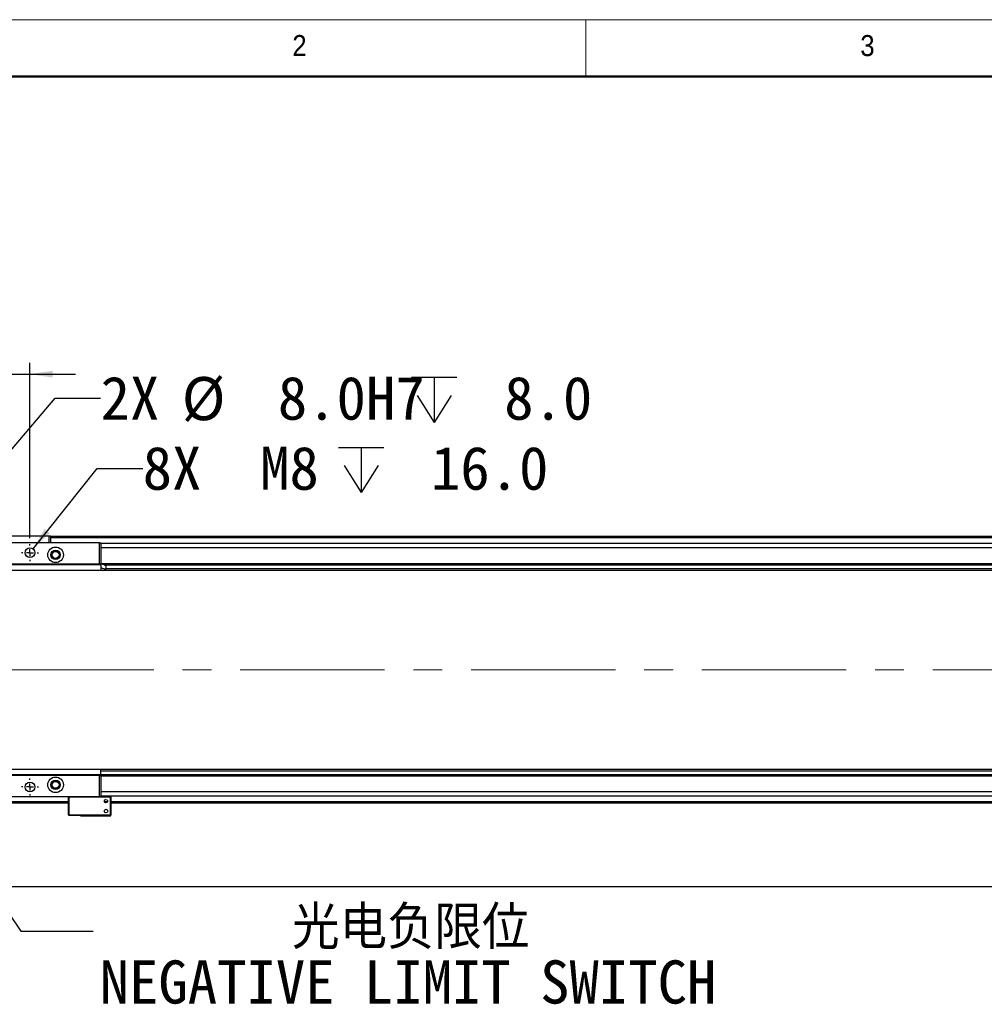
# Model space of a CAD drawing. Header units: millimetres. Extents: x 40 to 3320, y 40 to 2336.
# Tile 4 of 11: x 481 to 1161, y 1642 to 2336. Entities that reach past the tile are written whole.
import ezdxf

# ---------------------------------------------------------------- set-up
doc = ezdxf.new("R2010")
doc.units = ezdxf.units.MM
doc.header["$LTSCALE"] = 8
doc.linetypes.add('CENTERX2', pattern=[20.32, 12.7, -2.54, 2.54, -2.54])
doc.layers.add('DIMNS', color=7, linetype='Continuous')
doc.styles.add('SLDTEXTSTYLE0', font='Gothic.ttf', dxfattribs={"width": 0.913})
doc.styles.add('SLDTEXTSTYLE10', font='txt')
doc.styles.add('SLDTEXTSTYLE7', font='txt')
doc.styles.add('SLDTEXTSTYLE9', font='txt', dxfattribs={"bigfont": 'bigfont'})
doc.dimstyles.new('SLDDIMSTYLE0', dxfattribs={"dimtxt": 30.4, "dimasz": 16, "dimexe": 0, "dimexo": 0.0625, "dimgap": 7.6, "dimtad": 2, "dimdec": 1, "dimrnd": 1e-09, "dimzin": 4, "dimdsep": 46, "dimtxsty": 'SLDTEXTSTYLE7', "dimsah": 1, "dimcen": 0.09, "dimadec": 0, "dimazin": 1, "dimtfac": 1, "dimtdec": 1, "dimtmove": 0, "dimatfit": 0, "dimfxl": 0, "dimfrac": 2, "dimtolj": 1, "dimtzin": 12, "dimarcsym": 0})
doc.dimstyles.new('SLDDIMSTYLE1', dxfattribs={"dimtxt": 30.4, "dimasz": 16, "dimexe": 0, "dimexo": 0.0625, "dimgap": 7.6, "dimtad": 2, "dimdec": 1, "dimrnd": 1e-09, "dimzin": 4, "dimdsep": 46, "dimtxsty": 'SLDTEXTSTYLE7', "dimsah": 1, "dimcen": 0.09, "dimadec": 0, "dimazin": 1, "dimtfac": 1, "dimtdec": 1, "dimtofl": 0, "dimtmove": 0, "dimatfit": 3, "dimfxl": 0, "dimfrac": 2, "dimtolj": 1, "dimtzin": 12, "dimarcsym": 0})
doc.dimstyles.new('SLDDIMSTYLE3', dxfattribs={"dimtxt": 0.18, "dimasz": 16, "dimexe": 0, "dimexo": 0.0625, "dimgap": 0, "dimtad": 0, "dimtih": 1, "dimtoh": 1, "dimdec": 0, "dimrnd": 1e-09, "dimzin": 0, "dimdsep": 46, "dimtxsty": 'Standard', "dimsah": 1, "dimcen": 0.09, "dimadec": 0, "dimazin": 0, "dimtfac": 16, "dimtdec": 0, "dimtofl": 0, "dimtmove": 0, "dimatfit": 3, "dimfxl": 0, "dimfrac": 2, "dimtolj": 1, "dimtzin": 0, "dimarcsym": 0})
doc.dimstyles.new('SLDDIMSTYLE5', dxfattribs={"dimtxt": 30.4, "dimasz": 16, "dimexe": 0, "dimexo": 0.0625, "dimgap": 7.6, "dimtad": 0, "dimtih": 1, "dimtoh": 1, "dimdec": 1, "dimrnd": 1e-09, "dimzin": 4, "dimdsep": 46, "dimtxsty": 'SLDTEXTSTYLE7', "dimsah": 1, "dimcen": 0, "dimadec": 0, "dimazin": 1, "dimtfac": 1, "dimtdec": 1, "dimtofl": 0, "dimtmove": 0, "dimatfit": 3, "dimfxl": 0, "dimfrac": 2, "dimtolj": 1, "dimtzin": 12, "dimarcsym": 0})
doc.dimstyles.new('SLDDIMSTYLE6', dxfattribs={"dimtxt": 30.4, "dimasz": 16, "dimexe": 0, "dimexo": 0.0625, "dimgap": 7.6, "dimtad": 0, "dimtih": 1, "dimtoh": 1, "dimdec": 6, "dimrnd": 1e-09, "dimzin": 12, "dimdsep": 46, "dimtxsty": 'SLDTEXTSTYLE7', "dimsah": 1, "dimcen": 0, "dimadec": 0, "dimazin": 3, "dimtfac": 1, "dimtdec": 1, "dimtofl": 0, "dimtmove": 0, "dimatfit": 3, "dimfxl": 0, "dimfrac": 2, "dimtolj": 1, "dimtzin": 12, "dimarcsym": 0})

# ---------------------------------------------------------------- blocks, each defined once
blk = doc.blocks.new('_D_18')
at = {"layer": 'DIMNS'}
for p, q in [((338.57, 1970.69), (338.57, 2094.31)), ((488.57, 1970.69), (488.57, 2094.31)), ((338.57, 2086.31), (306.57, 2086.31)), ((338.57, 2086.31), (488.57, 2086.31)), ((488.57, 2086.31), (520.57, 2086.31))]:
    blk.add_line(p, q, dxfattribs=at)
for points in [[(338.57, 2086.31), (322.57, 2088.71), (322.57, 2083.91)], [(488.57, 2086.31), (504.57, 2083.91), (504.57, 2088.71)]]:
    blk.add_solid(points, dxfattribs=at)
at = {"layer": 'DIMNS', "insert": (373.83, 2126.19), "char_height": 30.4, "attachment_point": 1, "style": 'SLDTEXTSTYLE7'}
blk.add_mtext('150.0', dxfattribs=at)
blk = doc.blocks.new('SW_SYMBOL_HOLE_DEPTH')
at = {"layer": 'DIMNS', "color": 0}
for p, q in [((0, 7000), (6400, 7000)), ((3200, 7000), (3200, 600)), ((800, 4440), (3200, 600)), ((5600, 4440), (3200, 600))]:
    blk.add_line(p, q, dxfattribs=at)
blk = doc.blocks.new('_D_19')
at = {"layer": 'DIMNS'}
for p, q in [((416.17, 1963.57), (506.3, 2069.32)), ((506.3, 2069.32), (538.3, 2069.32))]:
    blk.add_line(p, q, dxfattribs=at)
blk.add_solid([(416.17, 1963.57), (428.37, 1974.19), (424.72, 1977.3)], dxfattribs=at)
at = {"layer": 'DIMNS', "xscale": 0.004985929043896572, "yscale": 0.004985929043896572, "zscale": 0.004985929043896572}
blk.add_blockref('SW_SYMBOL_HOLE_DEPTH', (757.36, 2049.19), dxfattribs=at)
at = {"layer": 'DIMNS', "char_height": 30.4, "attachment_point": 1, "style": 'SLDTEXTSTYLE7'}
for s, insert in [('2X ', (538.3, 2084.63)), ('%%c', (595.47, 2084.34)), (' 8.0H7', (642.44, 2084.63)), (' 8.0', (801.86, 2084.63))]:
    blk.add_mtext(s, dxfattribs=dict(at, insert=insert))
blk = doc.blocks.new('_D_20')
at = {"layer": 'DIMNS'}
for p, q in [((490.69, 1963.19), (535.93, 2019.97)), ((535.93, 2019.97), (567.93, 2019.97))]:
    blk.add_line(p, q, dxfattribs=at)
blk.add_solid([(490.69, 1963.19), (502.54, 1974.21), (498.78, 1977.2)], dxfattribs=at)
at = {"layer": 'DIMNS', "xscale": 0.004985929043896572, "yscale": 0.004985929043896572, "zscale": 0.004985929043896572}
blk.add_blockref('SW_SYMBOL_HOLE_DEPTH', (705.78, 1999.85), dxfattribs=at)
at = {"layer": 'DIMNS', "char_height": 30.4, "attachment_point": 1, "style": 'SLDTEXTSTYLE7'}
for s, insert in [('8X  M8 ', (567.93, 2035.29)), (' 16.0', (750.28, 2035.29))]:
    blk.add_mtext(s, dxfattribs=dict(at, insert=insert))
blk = doc.blocks.new('_D_22')
at = {"layer": 'DIMNS'}
for p, q in [((413.57, 1729.12), (413.57, 1717.51)), ((2273.57, 1727.57), (2273.57, 1717.51)), ((413.57, 1725.51), (2273.57, 1725.51))]:
    blk.add_line(p, q, dxfattribs=at)
for points in [[(413.57, 1725.51), (429.57, 1723.11), (429.57, 1727.91)], [(2273.57, 1725.51), (2257.57, 1727.91), (2257.57, 1723.11)]]:
    blk.add_solid(points, dxfattribs=at)
at = {"layer": 'DIMNS', "insert": (1283.64, 1765.4), "char_height": 30.4, "attachment_point": 1, "style": 'SLDTEXTSTYLE7'}
blk.add_mtext('1860.0', dxfattribs=at)
blk = doc.blocks.new('SW_NOTE_9')
at = {"layer": 'DIMNS', "color": 0, "char_height": 30.4, "attachment_point": 1}
for s, insert, style in [('     光电负限位', (4.62, 17.89), 'SLDTEXTSTYLE9'), ('NEGATIVE LIMIT SWITCH', (4.62, -20.51), 'SLDTEXTSTYLE10')]:
    blk.add_mtext(s, dxfattribs=dict(at, insert=insert, style=style))
blk = doc.blocks.new('SW_CENTERMARKSYMBOL_3')
at = {"layer": 'DIMNS', "color": 0}
for p, q in [((-5.08, 0), (-5.94, 0)), ((0, 0), (-2.54, 0)), ((0, 5.08), (0, 5.94)), ((0, 0), (0, 2.54)), ((0, 0), (0, -2.54)), ((0, 0), (2.54, 0)), ((5.08, 0), (5.94, 0)), ((0, -5.08), (0, -5.94))]:
    blk.add_line(p, q, dxfattribs=at)
blk = doc.blocks.new('SW_CENTERMARKSYMBOL_7')
at = {"layer": 'DIMNS', "color": 0}
for p, q in [((-5.08, 0), (-5.94, 0)), ((0, 0), (-2.54, 0)), ((0, 5.08), (0, 5.94)), ((0, 0), (0, 2.54)), ((0, 0), (0, -2.54)), ((0, 0), (2.54, 0)), ((5.08, 0), (5.94, 0)), ((0, -5.08), (0, -5.94))]:
    blk.add_line(p, q, dxfattribs=at)

msp = doc.modelspace()

# ---------------------------------------------------------------- linework, layer by layer
at = {"color": 7, "linetype": 'Continuous', "lineweight": 18}
for p, q in [((3320, 2336), (40, 2336)), ((880, 2336), (880, 2296)), ((80, 2296), (3280, 2296))]:
    msp.add_line(p, q, dxfattribs=at)
at = {"color": 7, "linetype": 'Continuous', "lineweight": 50}
msp.add_line((3280, 2296), (80, 2296), dxfattribs=at)
at = {"color": 7, "linetype": 'Continuous', "lineweight": 25}
for p, q in [((502.0708105, 1972.226604), (476.0708174, 1972.226604)), ((476.1950931, 1972.5266017), (501.9465646, 1972.5266017)), ((502.0708105, 1972.226604), (501.9465646, 1972.5266017)), ((501.9465646, 1972.5266017), (502.7708372, 1972.5266017)), ((502.0708105, 1967.5266064), (502.0708105, 1972.226604)), ((503.0708274, 1972.226604), (502.0708105, 1972.226604)), ((502.7708372, 1972.5266017), (503.0708274, 1972.226604)), ((503.0708274, 1972.226604), (503.0708274, 1967.5266064)), ((2184.0708217, 1972.0266006), (503.0708274, 1972.0266006)), ((503.0708274, 1971.8266047), (2184.0708217, 1971.8266047)), ((503.0708274, 1971.6266013), (2184.0708217, 1971.6266013)), ((503.0708274, 1971.5266071), (2184.0708217, 1971.5266071)), ((537.5708303, 1967.5266064), (289.5708045, 1967.5266064)), ((537.5708303, 1952.5266058), (537.5708303, 1967.5266064)), ((537.5708303, 1967.5266064), (538.5708174, 1967.5266064)), ((538.5708174, 1967.5266064), (538.5708174, 1952.5266058)), ((2148.5707721, 1967.0266054), (538.5708174, 1967.0266054)), ((537.5708303, 1952.5266058), (425.0906965, 1952.5266058)), ((538.5708174, 1952.0266048), (425.9708187, 1952.0266048)), ((538.5708174, 1952.5266058), (537.5708303, 1952.5266058)), ((538.5708174, 1953.0266068), (2148.5707721, 1953.0266068)), ((538.5708174, 1952.5266058), (538.5708174, 1952.0266048)), ((538.5708174, 1952.0266048), (538.5708174, 1948.0266042)), ((2148.5707721, 1952.596604), (540.0556883, 1952.596604)), ((540.8213994, 1952.0225145), (2148.5707721, 1952.0225145)), ((541.9730803, 1948.500625), (542.1708485, 1951.328776)), ((2148.5707721, 1949.2446921), (542.0251152, 1949.2446921)), ((2417.0708617, 1948.0266042), (270.070847, 1948.0266042)), ((270.070847, 1808.0266036), (2417.0708617, 1808.0266036)), ((538.5708174, 1804.0266029), (288.5708174, 1804.0266029)), ((537.5708303, 1803.5266019), (289.5708045, 1803.5266019)), ((537.5708303, 1788.5266013), (537.5708303, 1803.5266019)), ((537.5708303, 1803.5266019), (538.5708174, 1803.5266019)), ((538.5708174, 1804.0266029), (538.5708174, 1808.0266036)), ((538.5708174, 1806.8085156), (2145.1165637, 1806.8085156)), ((2146.3202199, 1804.0306933), (538.5708174, 1804.0306933)), ((538.5708174, 1804.0266029), (538.5708174, 1803.5266019)), ((538.5708174, 1803.5266019), (538.5708174, 1788.5266013)), ((2147.0859012, 1803.4566037), (538.5708174, 1803.4566037)), ((2148.5707721, 1803.0266009), (538.5708174, 1803.0266009)), ((537.5708303, 1788.5266013), (289.5708045, 1788.5266013)), ((515.5708155, 1784.0266071), (423.5708377, 1784.0266071)), ((515.8708355, 1788.5266013), (515.5708155, 1788.2266037)), ((515.8708355, 1788.2266037), (515.5708155, 1788.2266037)), ((515.5708155, 1775.8266024), (515.5708155, 1788.2266037)), ((515.8708355, 1788.2266037), (515.9950814, 1788.5266013)), ((515.8708355, 1788.2266037), (515.8708355, 1775.8266024)), ((545.2708265, 1788.2266037), (515.8708355, 1788.2266037)), ((538.5708174, 1788.5266013), (537.5708303, 1788.5266013)), ((2148.5707721, 1789.0266023), (538.5708174, 1789.0266023)), ((538.5708174, 1788.8266064), (545.5708167, 1788.8266064)), ((538.5708174, 1788.5266013), (545.1465508, 1788.5266013)), ((545.2708265, 1788.2266037), (545.1465508, 1788.5266013)), ((545.1465508, 1788.5266013), (545.2708265, 1788.5266013)), ((545.5708167, 1788.2266037), (545.2708265, 1788.5266013)), ((545.2708265, 1775.8266024), (545.2708265, 1788.2266037)), ((545.5708167, 1788.2266037), (545.2708265, 1788.2266037)), ((545.5708167, 1788.2266037), (545.5708167, 1788.8266064)), ((545.5708167, 1788.2266037), (545.5708167, 1775.8266024)), ((2146.5707978, 1784.0266071), (545.5708167, 1784.0266071)), ((515.5708155, 1775.8266024), (515.8708355, 1775.8266024)), ((515.8708355, 1775.5266048), (515.5708155, 1775.8266024)), ((515.8708355, 1775.8266024), (545.2708265, 1775.8266024)), ((515.8708355, 1775.8266024), (515.9950814, 1775.5266048)), ((545.2708265, 1775.8266024), (545.1465508, 1775.5266048)), ((545.2708265, 1775.8266024), (545.5708167, 1775.8266024)), ((545.5708167, 1775.8266024), (545.2708265, 1775.5266048)), ((545.5708167, 1775.2266071), (545.5708167, 1775.8266024)), ((515.9950814, 1775.5266048), (515.8708355, 1775.5266048)), ((545.1465508, 1775.5266048), (515.9950814, 1775.5266048)), ((524.0708253, 1775.2266071), (524.0708253, 1775.5266048)), ((524.0708253, 1775.2266071), (545.5708167, 1775.2266071)), ((545.2708265, 1775.5266048), (545.1465508, 1775.5266048))]:
    msp.add_line(p, q, dxfattribs=at)
at = {"color": 8, "linetype": 'Continuous', "lineweight": 25}
for p, q in [((2184.0708217, 1971.0266061), (503.0708274, 1971.0266061)), ((2148.5707721, 1964.0266068), (538.5708174, 1964.0266068)), ((2148.5707721, 1792.0266009), (538.5708174, 1792.0266009)), ((515.5708155, 1785.0266017), (423.5708377, 1785.0266017)), ((543.216463, 1785.0266017), (540.9251711, 1785.0266017)), ((2146.5707978, 1785.0266017), (545.5708167, 1785.0266017))]:
    msp.add_line(p, q, dxfattribs=at)
at = {"color": 7, "linetype": 'Continuous', "lineweight": 25, "flags": 128}
for points in [[(542.1708485, 1951.328776), (541.9997534, 1951.397895), (541.5125748, 1951.5947319), (540.783461, 1951.889313), (539.9234256, 1952.2367932), (539.0633604, 1952.5842733), (538.5708174, 1952.7832783)], [(541.9730803, 1948.500625), (541.80729, 1948.5676057), (541.3279196, 1948.761291), (540.5868849, 1949.0606926), (539.6644732, 1949.4333557), (538.6607012, 1949.8389132), (538.5708174, 1949.8752273)]]:
    msp.add_lwpolyline(points, dxfattribs=at)
at = {"color": 8, "linetype": 'Continuous', "lineweight": 25, "flags": 128}
msp.add_lwpolyline([(538.5708174, 1948.3138017), (538.8484856, 1948.2016183), (539.2816624, 1948.0266042)], dxfattribs=at)
at = {"color": 7, "linetype": 'Continuous', "lineweight": 25}
for centre, radius in [((488.5708245, 1960.526604), 3.4), ((506.5708245, 1959.026604), 5.5), ((506.5708245, 1959.026604), 3.3), ((506.5708245, 1959.026604), 3), ((506.5708245, 1959.026604), 2.4585), ((488.5708245, 1795.526604), 3.4), ((506.5708245, 1797.026604), 5.5), ((506.5708245, 1797.026604), 3.3), ((506.5708245, 1797.026604), 3), ((506.5708245, 1797.026604), 2.4585), ((542.0708245, 1785.526604), 1.25), ((542.0708245, 1778.526604), 1.25)]:
    msp.add_circle(centre, radius, dxfattribs=at)
for centre, radius, start, end in [((539.3851871, 1950.9046155), 1.82, 30.1224828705, 105.8673084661), ((538.9133701, 1949.7368274), 3.3, 328.7850945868, 338.0000000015)]:
    msp.add_arc(centre, radius, start, end, dxfattribs=at)
at = {"layer": 'DIMNS', "linetype": 'CENTERX2', "lineweight": 18}
msp.add_line((2526.4179774, 1878.026604), (151.4171952, 1878.026604), dxfattribs=at)

# ---------------------------------------------------------------- block references
at = {"layer": 'DIMNS'}
for name, p in [('SW_CENTERMARKSYMBOL_3', (488.5708245, 1960.526604)), ('SW_CENTERMARKSYMBOL_7', (488.5708245, 1795.526604)), ('SW_NOTE_9', (533.0192308, 1693.868035))]:
    msp.add_blockref(name, p, dxfattribs=at)

# ---------------------------------------------------------------- texts
at = {"color": 7, "linetype": 'Continuous', "lineweight": 0, "char_height": 14.8166667, "attachment_point": 1, "style": 'SLDTEXTSTYLE0'}
for s, insert in [('2', (673.3333333, 2325.1704848)), ('3', (1073.3333333, 2325.1704848))]:
    msp.add_mtext(s, dxfattribs=dict(at, insert=insert))

# ---------------------------------------------------------------- dimensions: what is measured, and where the dimension line sits
at = {"layer": 'DIMNS'}
dim = msp.add_linear_dim(base=(488.5708245, 2086.3066674), p1=(338.5708245, 1960.526604), p2=(488.5708245, 1960.526604), angle=0, dimstyle='SLDDIMSTYLE0', dxfattribs=at)
dim.commit()
dim.dimension.update_dxf_attribs({"geometry": '_D_18', "text_midpoint": (422.2547487, 2086.3066674), "dimtype": 160})
dim = msp.add_diameter_dim_2p(p1=(410.9761352, 1957.4823328), p2=(416.1655139, 1963.5708752), text='2X <>H7{\\fGDT;x} 8.0\\P', dimstyle='SLDDIMSTYLE5', dxfattribs=at)
dim.commit()
dim.dimension.update_dxf_attribs({"geometry": '_D_19', "text_midpoint": (702.0840469, 2069.3190573), "dimtype": 163})
dim = msp.add_diameter_dim_2p(p1=(486.4523601, 1957.8672604), p2=(490.689289, 1963.1859476), text='8X  M8 {\\fGDT;x} 16.0\\P', dimstyle='SLDDIMSTYLE6', override={"dimpost": '<>'}, dxfattribs=at)
dim.commit()
dim.dimension.update_dxf_attribs({"geometry": '_D_20', "text_midpoint": (702.0840469, 2019.9711679), "dimtype": 163})
dim = msp.add_linear_dim(base=(2273.5708245, 1725.5094424), p1=(413.5708245, 1739.280143), p2=(2273.5708245, 1737.726604), dimstyle='SLDDIMSTYLE1', dxfattribs=at)
dim.commit()
dim.dimension.update_dxf_attribs({"geometry": '_D_22', "text_midpoint": (1343.045583, 1725.5094424), "dimtype": 160})

# ---------------------------------------------------------------- leaders
msp.add_leader([(430.0708245, 1770.226604), (482.2192308, 1693.868035), (533.0192308, 1693.868035)], dimstyle='SLDDIMSTYLE3', dxfattribs=at)

doc.saveas('drawing.dxf')
